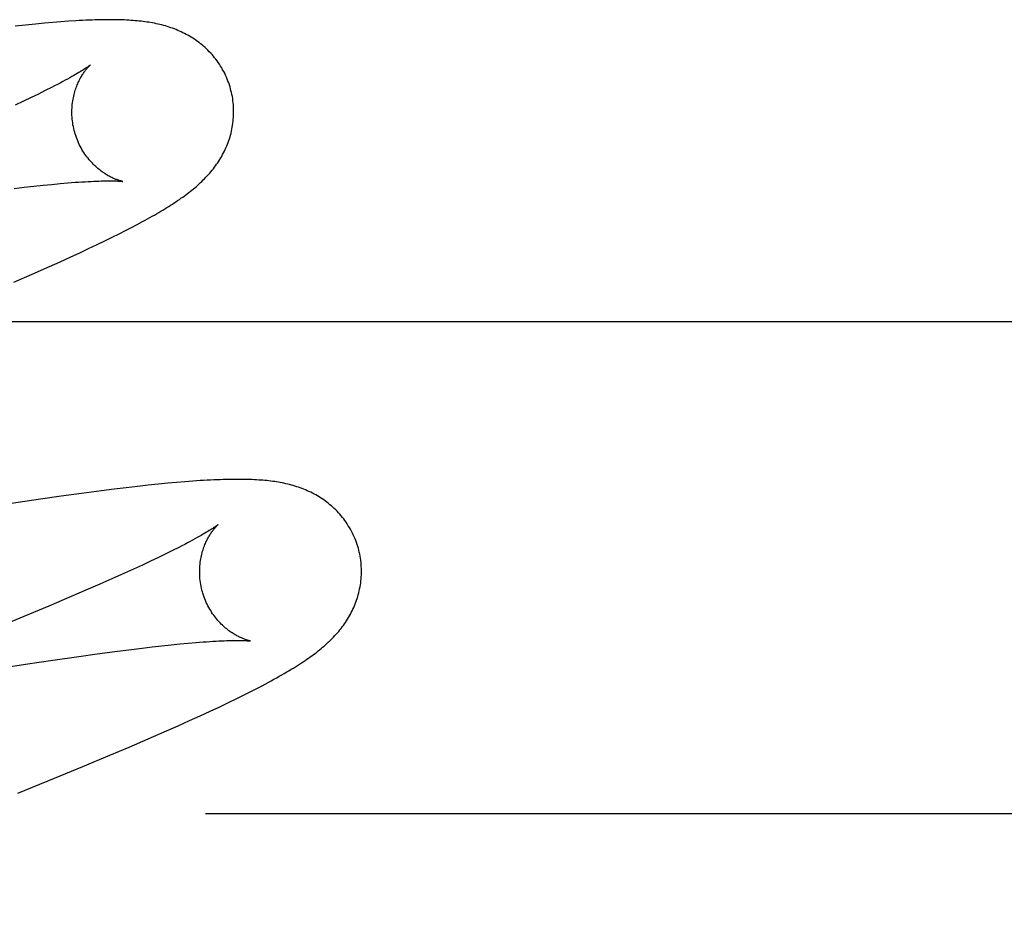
# Model space of a CAD drawing. Header units: inches. Extents: x 0 to 212, y 0 to 138.
# Tile 34 of 80: x 67.585 to 67.706, y 77.573 to 77.684. Entities that reach past the tile are written whole.
import ezdxf

# ---------------------------------------------------------------- set-up
doc = ezdxf.new("R2010")
doc.units = ezdxf.units.IN
doc.header["$LTSCALE"] = 11.6875
doc.header["$MEASUREMENT"] = 0
doc.linetypes.add('HIDDEN', pattern=[0.2, 0.1, -0.1])
doc.layers.add('DEFAULT_2', color=8, linetype='HIDDEN')

msp = doc.modelspace()

# ---------------------------------------------------------------- linework, layer by layer
at = {"layer": 'DEFAULT_2', "color": 8, "linetype": 'HIDDEN'}
for p, q in [((67.58766, 77.68312), (67.58654, 77.68301)), ((67.58872, 77.68321), (67.58766, 77.68312)), ((67.58971, 77.68329), (67.58872, 77.68321)), ((67.59065, 77.68336), (67.58971, 77.68329)), ((67.58534, 77.68289), (67.58406, 77.68275)), ((67.58654, 77.68301), (67.58534, 77.68289)), ((67.58777, 77.67479), (67.58694, 77.67437)), ((67.58855, 77.67518), (67.58777, 77.67479)), ((67.58508, 77.67348), (67.58406, 77.673)), ((67.58604, 77.67394), (67.58508, 77.67348)), ((67.58694, 77.67437), (67.58604, 77.67394)), ((67.58392, 77.6627), (67.58517, 77.66285)), ((67.58517, 77.66285), (67.58637, 77.66298)), ((67.58637, 77.66298), (67.58751, 77.6631)), ((67.58751, 77.6631), (67.58859, 77.66321)), ((67.58859, 77.66321), (67.58961, 77.66331)), ((67.58961, 77.66331), (67.59057, 77.66339)), ((67.59769, 77.6575), (67.59844, 77.65788)), ((67.59844, 77.65788), (67.59913, 77.65825)), ((67.59913, 77.65825), (67.59979, 77.6586)), ((67.59514, 77.65623), (67.59605, 77.65667)), ((67.59605, 77.65667), (67.5969, 77.6571)), ((67.5969, 77.6571), (67.59769, 77.6575)), ((67.59202, 77.65475), (67.59313, 77.65527)), ((67.59313, 77.65527), (67.59417, 77.65576)), ((67.59417, 77.65576), (67.59514, 77.65623)), ((67.58959, 77.65364), (67.59084, 77.65421)), ((67.59084, 77.65421), (67.59202, 77.65475)), ((67.58614, 77.65211), (67.58827, 77.65305)), ((67.58827, 77.65305), (67.58959, 77.65364)), ((67.58387, 77.65113), (67.58614, 77.65211)), ((67.42898, 77.64627), (67.92898, 77.64627)), ((67.59917, 77.62589), (67.59776, 77.62572)), ((67.6005, 77.62603), (67.59917, 77.62589)), ((67.60174, 77.62616), (67.6005, 77.62603)), ((67.60291, 77.62627), (67.60174, 77.62616)), ((67.604, 77.62637), (67.60291, 77.62627)), ((67.60502, 77.62646), (67.604, 77.62637)), ((67.60599, 77.62653), (67.60502, 77.62646)), ((67.58974, 77.62468), (67.58716, 77.62431)), ((67.59226, 77.62502), (67.58974, 77.62468)), ((67.59471, 77.62535), (67.59226, 77.62502)), ((67.59627, 77.62554), (67.59471, 77.62535)), ((67.59776, 77.62572), (67.59627, 77.62554)), ((67.58716, 77.62431), (67.58358, 77.62378)), ((67.60265, 77.61755), (67.60175, 77.61711)), ((67.6035, 77.61796), (67.60265, 77.61755)), ((67.60428, 77.61836), (67.6035, 77.61796)), ((67.59977, 77.61617), (67.59869, 77.61568)), ((67.60079, 77.61665), (67.59977, 77.61617)), ((67.60175, 77.61711), (67.60079, 77.61665)), ((67.59756, 77.61516), (67.59638, 77.61463)), ((67.59869, 77.61568), (67.59756, 77.61516)), ((67.5945, 77.6138), (67.59251, 77.61293)), ((67.59638, 77.61463), (67.5945, 77.6138)), ((67.59251, 77.61293), (67.59041, 77.61203)), ((67.59041, 77.61203), (67.58821, 77.6111)), ((67.58821, 77.6111), (67.58511, 77.6098)), ((67.58511, 77.6098), (67.58184, 77.60845)), ((67.60332, 77.60631), (67.6044, 77.60642)), ((67.6044, 77.60642), (67.60542, 77.60652)), ((67.60542, 77.60652), (67.60637, 77.6066)), ((67.59191, 77.60488), (67.5942, 77.6052)), ((67.5942, 77.6052), (67.59637, 77.60549)), ((67.59637, 77.60549), (67.59843, 77.60575)), ((67.59843, 77.60575), (67.59973, 77.60591)), ((67.59973, 77.60591), (67.60099, 77.60606)), ((67.60099, 77.60606), (67.60218, 77.60619)), ((67.60218, 77.60619), (67.60332, 77.60631)), ((67.58531, 77.60391), (67.5887, 77.60442)), ((67.5887, 77.60442), (67.59191, 77.60488)), ((67.58083, 77.60322), (67.58531, 77.60391)), ((67.61242, 77.60017), (67.61332, 77.60062)), ((67.61332, 77.60062), (67.61416, 77.60105)), ((67.60933, 77.59867), (67.61043, 77.5992)), ((67.61043, 77.5992), (67.61146, 77.59969)), ((67.61146, 77.59969), (67.61242, 77.60017)), ((67.60692, 77.59755), (67.60816, 77.59812)), ((67.60816, 77.59812), (67.60933, 77.59867)), ((67.6042, 77.59632), (67.6056, 77.59695)), ((67.6056, 77.59695), (67.60692, 77.59755)), ((67.60047, 77.59469), (67.60274, 77.59568)), ((67.60274, 77.59568), (67.6042, 77.59632)), ((67.59814, 77.59369), (67.60047, 77.59469)), ((67.59573, 77.59267), (67.59814, 77.59369)), ((67.59239, 77.59127), (67.59573, 77.59267)), ((67.5889, 77.58984), (67.59239, 77.59127)), ((67.58436, 77.58799), (67.5889, 77.58984)), ((67.60757, 77.58547), (67.86682, 77.58547))]:
    msp.add_line(p, q, dxfattribs=at)
for points in [[(67.61066, 77.67503), (67.6106, 77.67524), (67.61053, 77.67549), (67.61044, 77.67574), (67.61035, 77.67598), (67.61026, 77.67622), (67.61015, 77.67646), (67.61005, 77.67669), (67.60994, 77.67693), (67.60982, 77.67716), (67.60969, 77.67738), (67.60957, 77.6776), (67.60943, 77.67782), (67.60929, 77.67804), (67.60915, 77.67825), (67.60901, 77.67846), (67.60885, 77.67866), (67.6087, 77.67886), (67.60854, 77.67905), (67.60838, 77.67924), (67.60821, 77.67942), (67.60804, 77.6796), (67.60787, 77.67978), (67.6077, 77.67995), (67.60752, 77.68011), (67.60734, 77.68027), (67.60716, 77.68043), (67.60697, 77.68058), (67.60678, 77.68072), (67.60659, 77.68086), (67.6064, 77.681), (67.60621, 77.68114), (67.60601, 77.68127), (67.60581, 77.68139), (67.60561, 77.68151), (67.6054, 77.68163), (67.60519, 77.68174), (67.60499, 77.68185), (67.60478, 77.68195), (67.60457, 77.68205), (67.60436, 77.68215), (67.60415, 77.68224), (67.60393, 77.68233), (67.60372, 77.68241), (67.6035, 77.68249), (67.60328, 77.68257), (67.60306, 77.68264), (67.60283, 77.68271), (67.60261, 77.68278), (67.60238, 77.68284), (67.60216, 77.6829), (67.60193, 77.68296), (67.6017, 77.68301), (67.60147, 77.68306), (67.60125, 77.68311), (67.60102, 77.68315), (67.60078, 77.68319), (67.60055, 77.68323), (67.60032, 77.68327), (67.60008, 77.6833), (67.59985, 77.68333), (67.59961, 77.68336), (67.59936, 77.68339), (67.59912, 77.68341), (67.59887, 77.68343), (67.59861, 77.68346), (67.59835, 77.68347), (67.59808, 77.68349), (67.59781, 77.68351), (67.59753, 77.68352), (67.59724, 77.68353), (67.59695, 77.68354), (67.59665, 77.68355), (67.59634, 77.68355), (67.59602, 77.68355), (67.5957, 77.68355), (67.59537, 77.68355), (67.59502, 77.68355), (67.59468, 77.68354), (67.59432, 77.68354), (67.59395, 77.68353), (67.59357, 77.68351), (67.59319, 77.6835), (67.59279, 77.68348), (67.59238, 77.68346), (67.59197, 77.68344), (67.59154, 77.68341), (67.59065, 77.68336)], [(67.59334, 77.67797), (67.59334, 77.67796), (67.59332, 77.67795), (67.5933, 77.67793), (67.59327, 77.67791), (67.59323, 77.67788), (67.59318, 77.67784), (67.59312, 77.6778), (67.59305, 77.67775), (67.59297, 77.67769), (67.59288, 77.67763), (67.59278, 77.67756), (67.59267, 77.67749), (67.59254, 77.67741), (67.5924, 77.67732), (67.59225, 77.67722), (67.59209, 77.67712), (67.59191, 77.67701), (67.59171, 77.6769), (67.59151, 77.67678), (67.59128, 77.67665), (67.59105, 77.67652), (67.59079, 77.67637), (67.59052, 77.67622), (67.59023, 77.67607), (67.58993, 77.6759), (67.58961, 77.67573), (67.58927, 77.67556), (67.58892, 77.67537), (67.58855, 77.67518)], [(67.5914, 77.66967), (67.59134, 77.66987), (67.59129, 77.6701), (67.59124, 77.67034), (67.59119, 77.67057), (67.59116, 77.67081), (67.59112, 77.67104), (67.5911, 77.67128), (67.59108, 77.67151), (67.59107, 77.67174), (67.59106, 77.67197), (67.59106, 77.6722), (67.59107, 77.67243), (67.59108, 77.67265), (67.59109, 77.67287), (67.59111, 77.67309), (67.59114, 77.6733), (67.59117, 77.67351), (67.5912, 77.67372), (67.59124, 77.67392), (67.59128, 77.67411), (67.59133, 77.6743), (67.59138, 77.67449), (67.59143, 77.67467), (67.59148, 77.67484), (67.59154, 77.67501), (67.59159, 77.67518), (67.59165, 77.67534), (67.59172, 77.67549), (67.59178, 77.67564), (67.59184, 77.67579), (67.59191, 77.67593), (67.59197, 77.67606), (67.59204, 77.67619), (67.5921, 77.67631), (67.59217, 77.67643), (67.59224, 77.67655), (67.5923, 77.67666), (67.59237, 77.67677), (67.59243, 77.67687), (67.5925, 77.67696), (67.59256, 77.67706), (67.59263, 77.67714), (67.59269, 77.67723), (67.59275, 77.67731), (67.59281, 77.67739), (67.59287, 77.67746), (67.59292, 77.67752), (67.59298, 77.67759), (67.59303, 77.67764), (67.59308, 77.6777), (67.59312, 77.67775), (67.59316, 77.67779), (67.5932, 77.67783), (67.59324, 77.67787), (67.59327, 77.6779), (67.59329, 77.67792), (67.59331, 77.67794), (67.59333, 77.67795), (67.59334, 77.67796), (67.59335, 77.67797)], [(67.59979, 77.6586), (67.6001, 77.65877), (67.6004, 77.65894), (67.6007, 77.6591), (67.60098, 77.65926), (67.60126, 77.65942), (67.60153, 77.65958), (67.6018, 77.65973), (67.60205, 77.65988), (67.6023, 77.66004), (67.60255, 77.66018), (67.60279, 77.66033), (67.60302, 77.66048), (67.60325, 77.66062), (67.60348, 77.66077), (67.6037, 77.66091), (67.60392, 77.66106), (67.60413, 77.6612), (67.60434, 77.66134), (67.60454, 77.66149), (67.60475, 77.66163), (67.60494, 77.66177), (67.60514, 77.66192), (67.60533, 77.66206), (67.60552, 77.66221), (67.60571, 77.66235), (67.6059, 77.6625), (67.60608, 77.66265), (67.60626, 77.6628), (67.60644, 77.66295), (67.60661, 77.66311), (67.60679, 77.66326), (67.60696, 77.66342), (67.60713, 77.66358), (67.6073, 77.66375), (67.60746, 77.66391), (67.60762, 77.66408), (67.60778, 77.66425), (67.60794, 77.66442), (67.60809, 77.6646), (67.60825, 77.66477), (67.60839, 77.66495), (67.60854, 77.66514), (67.60868, 77.66532), (67.60882, 77.6655), (67.60895, 77.66569), (67.60908, 77.66588), (67.60921, 77.66608), (67.60933, 77.66627), (67.60945, 77.66647), (67.60957, 77.66667), (67.60969, 77.66688), (67.6098, 77.66709), (67.6099, 77.6673), (67.61001, 77.66751), (67.6101, 77.66773), (67.6102, 77.66795), (67.61029, 77.66816), (67.61037, 77.66839), (67.61045, 77.66861), (67.61053, 77.66884), (67.6106, 77.66907), (67.61066, 77.6693), (67.61073, 77.66953), (67.61078, 77.66977), (67.61083, 77.67001), (67.61088, 77.67026), (67.61092, 77.6705), (67.61096, 77.67075), (67.61099, 77.671), (67.61101, 77.67125), (67.61103, 77.6715), (67.61105, 77.67175), (67.61105, 77.67201), (67.61105, 77.67226), (67.61105, 77.67252), (67.61104, 77.67278), (67.61102, 77.67303), (67.61099, 77.67329), (67.61096, 77.67355), (67.61093, 77.6738), (67.61089, 77.67406), (67.61084, 77.67431), (67.61078, 77.67457), (67.61072, 77.67482), (67.61066, 77.67503)], [(67.59734, 77.66357), (67.59735, 77.66357), (67.59735, 77.66357), (67.59734, 77.66357), (67.59733, 77.66358), (67.59731, 77.66358), (67.59728, 77.66359), (67.59724, 77.66359), (67.5972, 77.6636), (67.59716, 77.66361), (67.5971, 77.66363), (67.59704, 77.66364), (67.59698, 77.66366), (67.59691, 77.66368), (67.59684, 77.66371), (67.59676, 77.66373), (67.59668, 77.66376), (67.59659, 77.66379), (67.5965, 77.66383), (67.59641, 77.66386), (67.59631, 77.6639), (67.59621, 77.66395), (67.59611, 77.66399), (67.596, 77.66404), (67.59589, 77.6641), (67.59578, 77.66415), (67.59567, 77.66421), (67.59555, 77.66428), (67.59543, 77.66435), (67.59531, 77.66442), (67.59519, 77.6645), (67.59507, 77.66458), (67.59494, 77.66466), (67.59481, 77.66475), (67.59468, 77.66485), (67.59454, 77.66495), (67.59441, 77.66506), (67.59428, 77.66517), (67.59414, 77.66528), (67.594, 77.6654), (67.59387, 77.66553), (67.59373, 77.66567), (67.59359, 77.66581), (67.59346, 77.66595), (67.59332, 77.6661), (67.59318, 77.66626), (67.59305, 77.66643), (67.59292, 77.6666), (67.59279, 77.66677), (67.59266, 77.66695), (67.59254, 77.66714), (67.59242, 77.66733), (67.5923, 77.66752), (67.59219, 77.66772), (67.59208, 77.66793), (67.59197, 77.66814), (67.59187, 77.66835), (67.59178, 77.66857), (67.59169, 77.66879), (67.59161, 77.66901), (67.59153, 77.66924), (67.59145, 77.66947), (67.5914, 77.66967)], [(67.59057, 77.66339), (67.59147, 77.66346), (67.59189, 77.66349), (67.5923, 77.66352), (67.59269, 77.66354), (67.59307, 77.66356), (67.59343, 77.66358), (67.59377, 77.6636), (67.5941, 77.66361), (67.5944, 77.66362), (67.59469, 77.66363), (67.59497, 77.66364), (67.59522, 77.66364), (67.59546, 77.66364), (67.59568, 77.66365), (67.59588, 77.66364), (67.59607, 77.66364), (67.59624, 77.66364), (67.5964, 77.66364), (67.59654, 77.66363), (67.59667, 77.66363), (67.59679, 77.66362), (67.59689, 77.66361), (67.59699, 77.66361), (67.59707, 77.6636), (67.59714, 77.6636), (67.5972, 77.66359), (67.59725, 77.66359), (67.59729, 77.66358), (67.59732, 77.66358), (67.59734, 77.66357), (67.59734, 77.66357)], [(67.62646, 77.61824), (67.62639, 77.61845), (67.62632, 77.6187), (67.62623, 77.61894), (67.62614, 77.61919), (67.62605, 77.61943), (67.62595, 77.61967), (67.62584, 77.6199), (67.62573, 77.62013), (67.62561, 77.62036), (67.62549, 77.62059), (67.62536, 77.62081), (67.62522, 77.62103), (67.62509, 77.62125), (67.62494, 77.62146), (67.6248, 77.62166), (67.62465, 77.62187), (67.62449, 77.62206), (67.62433, 77.62226), (67.62417, 77.62244), (67.624, 77.62263), (67.62384, 77.62281), (67.62366, 77.62298), (67.62349, 77.62315), (67.62331, 77.62332), (67.62313, 77.62348), (67.62295, 77.62363), (67.62276, 77.62378), (67.62258, 77.62393), (67.62239, 77.62407), (67.6222, 77.62421), (67.622, 77.62434), (67.6218, 77.62447), (67.6216, 77.6246), (67.6214, 77.62472), (67.62119, 77.62484), (67.62099, 77.62495), (67.62078, 77.62506), (67.62057, 77.62516), (67.62036, 77.62526), (67.62015, 77.62536), (67.61994, 77.62545), (67.61973, 77.62554), (67.61951, 77.62562), (67.61929, 77.6257), (67.61907, 77.62578), (67.61885, 77.62585), (67.61863, 77.62592), (67.6184, 77.62599), (67.61818, 77.62605), (67.61795, 77.62611), (67.61773, 77.62617), (67.6175, 77.62622), (67.61727, 77.62627), (67.61704, 77.62632), (67.61681, 77.62636), (67.61658, 77.6264), (67.61635, 77.62644), (67.61612, 77.62648), (67.61588, 77.62651), (67.61564, 77.62654), (67.6154, 77.62657), (67.61516, 77.6266), (67.61491, 77.62662), (67.61466, 77.62664), (67.61441, 77.62666), (67.61415, 77.62668), (67.61388, 77.6267), (67.61361, 77.62671), (67.61333, 77.62673), (67.61304, 77.62674), (67.61275, 77.62675), (67.61245, 77.62675), (67.61214, 77.62676), (67.61182, 77.62676), (67.6115, 77.62676), (67.61117, 77.62676), (67.61082, 77.62676), (67.61048, 77.62675), (67.61012, 77.62675), (67.60975, 77.62673), (67.60937, 77.62672), (67.60899, 77.62671), (67.60859, 77.62669), (67.60818, 77.62667), (67.60777, 77.62665), (67.60734, 77.62662), (67.6069, 77.6266), (67.60599, 77.62653)], [(67.60914, 77.62118), (67.60913, 77.62117), (67.60911, 77.62116), (67.60909, 77.62114), (67.60906, 77.62112), (67.60902, 77.62109), (67.60897, 77.62105), (67.60891, 77.62101), (67.60884, 77.62096), (67.60876, 77.6209), (67.60867, 77.62084), (67.60857, 77.62077), (67.60846, 77.6207), (67.60833, 77.62061), (67.60819, 77.62052), (67.60803, 77.62043), (67.60787, 77.62033), (67.60768, 77.62022), (67.60748, 77.6201), (67.60727, 77.61997), (67.60704, 77.61984), (67.6068, 77.6197), (67.60654, 77.61956), (67.60626, 77.61941), (67.60597, 77.61925), (67.60566, 77.61908), (67.60534, 77.61891), (67.605, 77.61873), (67.60465, 77.61855), (67.60428, 77.61836)], [(67.60719, 77.61288), (67.60713, 77.61308), (67.60708, 77.61331), (67.60703, 77.61355), (67.60698, 77.61378), (67.60695, 77.61402), (67.60692, 77.61425), (67.60689, 77.61449), (67.60687, 77.61472), (67.60686, 77.61495), (67.60685, 77.61518), (67.60685, 77.61541), (67.60686, 77.61563), (67.60687, 77.61586), (67.60688, 77.61608), (67.6069, 77.61629), (67.60693, 77.61651), (67.60696, 77.61672), (67.60699, 77.61692), (67.60703, 77.61712), (67.60707, 77.61732), (67.60712, 77.61751), (67.60717, 77.6177), (67.60722, 77.61788), (67.60727, 77.61805), (67.60733, 77.61822), (67.60738, 77.61838), (67.60744, 77.61854), (67.6075, 77.6187), (67.60757, 77.61885), (67.60763, 77.61899), (67.6077, 77.61913), (67.60776, 77.61927), (67.60783, 77.6194), (67.60789, 77.61952), (67.60796, 77.61964), (67.60803, 77.61975), (67.60809, 77.61986), (67.60816, 77.61997), (67.60822, 77.62007), (67.60829, 77.62017), (67.60835, 77.62026), (67.60842, 77.62035), (67.60848, 77.62044), (67.60854, 77.62052), (67.6086, 77.62059), (67.60866, 77.62066), (67.60871, 77.62073), (67.60876, 77.62079), (67.60882, 77.62085), (67.60886, 77.62091), (67.60891, 77.62095), (67.60895, 77.621), (67.60899, 77.62104), (67.60903, 77.62107), (67.60906, 77.6211), (67.60908, 77.62113), (67.6091, 77.62115), (67.60912, 77.62116), (67.60913, 77.62117), (67.60914, 77.62118)], [(67.61416, 77.60105), (67.61456, 77.60126), (67.61494, 77.60147), (67.61532, 77.60167), (67.61568, 77.60186), (67.61603, 77.60206), (67.61637, 77.60224), (67.61669, 77.60243), (67.61701, 77.60261), (67.61731, 77.60278), (67.61761, 77.60296), (67.61789, 77.60312), (67.61817, 77.60329), (67.61844, 77.60345), (67.61869, 77.60361), (67.61894, 77.60377), (67.61919, 77.60392), (67.61942, 77.60408), (67.61965, 77.60423), (67.61987, 77.60438), (67.62009, 77.60453), (67.62031, 77.60467), (67.62051, 77.60482), (67.62072, 77.60497), (67.62092, 77.60512), (67.62111, 77.60526), (67.62131, 77.60541), (67.6215, 77.60556), (67.62168, 77.60571), (67.62187, 77.60586), (67.62205, 77.60601), (67.62223, 77.60616), (67.6224, 77.60631), (67.62258, 77.60647), (67.62275, 77.60663), (67.62292, 77.60679), (67.62308, 77.60695), (67.62325, 77.60712), (67.62341, 77.60728), (67.62357, 77.60745), (67.62373, 77.60763), (67.62388, 77.6078), (67.62403, 77.60798), (67.62418, 77.60816), (67.62433, 77.60834), (67.62447, 77.60853), (67.62461, 77.60871), (67.62474, 77.6089), (67.62487, 77.60909), (67.625, 77.60928), (67.62512, 77.60948), (67.62524, 77.60968), (67.62536, 77.60988), (67.62548, 77.61009), (67.62559, 77.6103), (67.62569, 77.61051), (67.6258, 77.61072), (67.62589, 77.61094), (67.62599, 77.61115), (67.62608, 77.61137), (67.62616, 77.61159), (67.62624, 77.61182), (67.62632, 77.61204), (67.62639, 77.61227), (67.62645, 77.61251), (67.62652, 77.61274), (67.62657, 77.61298), (67.62662, 77.61322), (67.62667, 77.61346), (67.62671, 77.61371), (67.62675, 77.61396), (67.62678, 77.61421), (67.6268, 77.61446), (67.62682, 77.61471), (67.62684, 77.61496), (67.62684, 77.61522), (67.62684, 77.61547), (67.62684, 77.61573), (67.62683, 77.61599), (67.62681, 77.61624), (67.62679, 77.6165), (67.62676, 77.61676), (67.62672, 77.61701), (67.62668, 77.61727), (67.62663, 77.61752), (67.62657, 77.61778), (67.62651, 77.61803), (67.62646, 77.61824)], [(67.61313, 77.60678), (67.61314, 77.60678), (67.61313, 77.60678), (67.61312, 77.60678), (67.6131, 77.60679), (67.61307, 77.6068), (67.61303, 77.6068), (67.61299, 77.60681), (67.61294, 77.60682), (67.61289, 77.60684), (67.61283, 77.60685), (67.61277, 77.60687), (67.6127, 77.60689), (67.61262, 77.60692), (67.61255, 77.60694), (67.61246, 77.60697), (67.61238, 77.607), (67.61229, 77.60704), (67.61219, 77.60708), (67.6121, 77.60712), (67.612, 77.60716), (67.61189, 77.60721), (67.61179, 77.60726), (67.61168, 77.60731), (67.61157, 77.60737), (67.61146, 77.60743), (67.61134, 77.60749), (67.61122, 77.60756), (67.6111, 77.60763), (67.61098, 77.60771), (67.61085, 77.60779), (67.61072, 77.60787), (67.61059, 77.60797), (67.61046, 77.60806), (67.61033, 77.60816), (67.6102, 77.60827), (67.61006, 77.60838), (67.60993, 77.60849), (67.60979, 77.60862), (67.60966, 77.60874), (67.60952, 77.60888), (67.60938, 77.60902), (67.60924, 77.60916), (67.60911, 77.60932), (67.60897, 77.60947), (67.60884, 77.60964), (67.60871, 77.60981), (67.60858, 77.60998), (67.60845, 77.61016), (67.60833, 77.61035), (67.60821, 77.61054), (67.60809, 77.61074), (67.60798, 77.61094), (67.60787, 77.61114), (67.60776, 77.61135), (67.60766, 77.61156), (67.60757, 77.61178), (67.60748, 77.612), (67.6074, 77.61222), (67.60732, 77.61245), (67.60724, 77.61268), (67.60719, 77.61288)], [(67.60637, 77.6066), (67.60727, 77.60667), (67.60769, 77.6067), (67.6081, 77.60673), (67.60849, 77.60675), (67.60887, 77.60677), (67.60923, 77.60679), (67.60956, 77.60681), (67.60988, 77.60682), (67.61018, 77.60683), (67.61046, 77.60684), (67.61073, 77.60685), (67.61097, 77.60685), (67.6112, 77.60685), (67.61142, 77.60685), (67.61161, 77.60685), (67.6118, 77.60685), (67.61196, 77.60685), (67.61212, 77.60685), (67.61226, 77.60684), (67.61239, 77.60684), (67.61251, 77.60683), (67.61262, 77.60683), (67.61272, 77.60682), (67.6128, 77.60682), (67.61288, 77.60681), (67.61294, 77.6068), (67.613, 77.6068), (67.61305, 77.60679), (67.61308, 77.60679), (67.61311, 77.60679), (67.61313, 77.60678), (67.61313, 77.60678)]]:
    msp.add_lwpolyline(points, dxfattribs=at)

doc.saveas('drawing.dxf')
